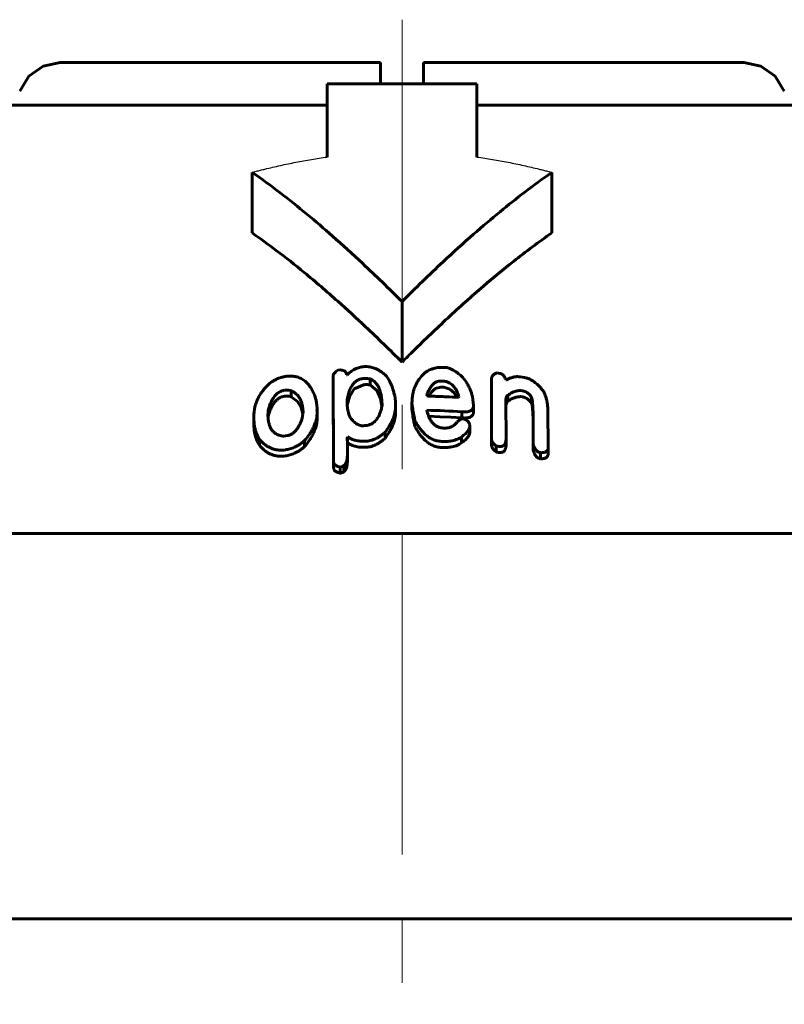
# Model space of a CAD drawing. Header units: millimetres. Extents: x -76 to 189, y -48 to 47.
# Tile 13 of 14: x 134 to 151, y 24 to 47. Entities that reach past the tile are written whole.
import ezdxf

# ---------------------------------------------------------------- set-up
doc = ezdxf.new("R2010")
doc.units = ezdxf.units.MM
for name, pattern in [('K5LT-1', [0]), ('K5LT_AXLED', [12, 7.5, -1.5, 1.5, -1.5]), ('K5LT_BASIC', [0])]:
    doc.linetypes.add(name, pattern=pattern)
doc.layers.add('Системный слой (1)', color=7, linetype='Continuous', true_color=0x6c6c6c)

# ---------------------------------------------------------------- blocks, each defined once
blk = doc.blocks.new('U35')
at = {"layer": 'Системный слой (1)', "color": 150, "linetype": 'K5LT_BASIC', "lineweight": 60, "true_color": 0x0080ff}
for p, q in [((140.059, 38.085), (139.907, 38.193)), ((140.144, 37.942), (140.059, 38.085)), ((140.18, 37.786), (140.144, 37.942))]:
    blk.add_line(p, q, dxfattribs=at)
blk = doc.blocks.new('U37')
at = {"layer": 'Системный слой (1)', "color": 150, "linetype": 'K5LT_BASIC', "lineweight": 60, "true_color": 0x0080ff}
for p, q in [((143.382, 37.726), (143.123, 37.735)), ((143.641, 37.714), (143.382, 37.726)), ((143.899, 37.698), (143.641, 37.714))]:
    blk.add_line(p, q, dxfattribs=at)
blk = doc.blocks.new('U39')
at = {"layer": 'Системный слой (1)', "color": 150, "linetype": 'K5LT_BASIC', "lineweight": 60, "true_color": 0x0080ff}
for p, q in [((144.922, 37.983), (144.929, 38.021)), ((144.929, 38.021), (144.945, 38.057)), ((144.945, 38.057), (144.974, 38.087))]:
    blk.add_line(p, q, dxfattribs=at)
blk = doc.blocks.new('U40')
at = {"layer": 'Системный слой (1)', "color": 150, "linetype": 'K5LT_BASIC', "lineweight": 60, "true_color": 0x0080ff}
for p, q in [((141.919, 38.328), (141.753, 38.469)), ((141.998, 38.15), (141.919, 38.328)), ((142.028, 37.963), (141.998, 38.15))]:
    blk.add_line(p, q, dxfattribs=at)
blk = doc.blocks.new('U42')
at = {"layer": 'Системный слой (1)', "color": 150, "linetype": 'K5LT_BASIC', "lineweight": 60, "true_color": 0x0080ff}
for p, q in [((143.616, 38.37), (143.473, 38.415)), ((143.714, 38.281), (143.616, 38.37)), ((143.778, 38.178), (143.714, 38.281))]:
    blk.add_line(p, q, dxfattribs=at)
blk = doc.blocks.new('U43')
at = {"layer": 'Системный слой (1)', "color": 150, "linetype": 'K5LT_BASIC', "lineweight": 60, "true_color": 0x0080ff}
for p, q in [((141.385, 38.377), (141.622, 38.479)), ((141.218, 37.993), (141.27, 38.191)), ((141.27, 38.191), (141.385, 38.377))]:
    blk.add_line(p, q, dxfattribs=at)
blk = doc.blocks.new('U46')
at = {"layer": 'Системный слой (1)', "color": 150, "linetype": 'K5LT_BASIC', "lineweight": 60, "true_color": 0x0080ff}
for p, q in [((150.483, 46), (150.884, 45.917)), ((150.884, 45.917), (151.218, 45.68)), ((151.218, 45.68), (151.429, 45.33))]:
    blk.add_line(p, q, dxfattribs=at)
blk = doc.blocks.new('U48')
at = {"layer": 'Системный слой (1)', "color": 150, "linetype": 'K5LT_BASIC', "lineweight": 60, "true_color": 0x0080ff}
for p, q in [((139.376, 37.734), (139.371, 37.699)), ((139.383, 37.77), (139.376, 37.734)), ((139.393, 37.805), (139.383, 37.77))]:
    blk.add_line(p, q, dxfattribs=at)
blk = doc.blocks.new('U52')
at = {"layer": 'Системный слой (1)', "color": 150, "linetype": 'K5LT_BASIC', "lineweight": 60, "true_color": 0x0080ff}
for p, q in [((134.114, 45.917), (133.78, 45.68)), ((134.514, 46), (134.114, 45.917)), ((133.78, 45.68), (133.569, 45.33))]:
    blk.add_line(p, q, dxfattribs=at)
blk = doc.blocks.new('U60')
at = {"layer": 'Системный слой (1)', "color": 150, "linetype": 'K5LT_BASIC', "lineweight": 60, "true_color": 0x0080ff}
for p, q in [((143.403, 38.418), (143.272, 38.383)), ((143.187, 38.301), (143.129, 38.207)), ((143.272, 38.383), (143.187, 38.301))]:
    blk.add_line(p, q, dxfattribs=at)

msp = doc.modelspace()

# ---------------------------------------------------------------- linework, layer by layer
at = {"layer": 'Системный слой (1)', "color": 30, "linetype": 'K5LT_AXLED', "lineweight": 18, "true_color": 0xff8000}
msp.add_line((142.499, 47), (142.499, 24), dxfattribs=at)
at = {"layer": 'Системный слой (1)', "color": 150, "linetype": 'K5LT_BASIC', "lineweight": 60, "true_color": 0x0080ff}
for p, q in [((134.514, 46), (141.999, 46)), ((141.999, 46), (141.999, 45.5)), ((142.999, 46), (150.483, 46)), ((142.999, 46), (142.999, 45.5)), ((140.749, 43.792), (140.749, 45.5)), ((140.749, 45.5), (144.249, 45.5)), ((144.249, 45.5), (144.249, 43.792)), ((132.653, 45), (140.749, 45)), ((144.249, 45), (152.344, 45)), ((138.999, 42.019), (138.999, 43.433)), ((145.999, 42.019), (145.999, 43.433)), ((142.499, 39), (142.499, 40.414)), ((143.473, 38.878), (143.526, 38.875)), ((140.891, 38.532), (140.891, 38.673)), ((140.9, 36.686), (140.891, 38.673)), ((140.996, 38.813), (141.065, 38.819)), ((141.204, 38.701), (141.214, 38.701)), ((144.721, 38.747), (144.782, 38.739)), ((145.262, 38.657), (145.358, 38.641)), ((140.891, 38.532), (140.9, 36.545)), ((141.753, 38.469), (141.753, 38.611)), ((143.403, 38.56), (143.473, 38.556)), ((143.403, 38.418), (143.473, 38.415)), ((144.591, 37.199), (144.591, 38.61)), ((144.921, 38.6), (144.921, 38.59)), ((144.921, 38.59), (144.939, 38.587)), ((139.907, 38.193), (139.907, 38.334)), ((142.328, 38.22), (142.347, 38.08)), ((143.081, 38.217), (143.089, 38.26)), ((143.089, 38.213), (143.089, 38.26)), ((143.83, 38.192), (143.822, 38.176)), ((144.144, 38.2), (144.171, 37.989)), ((144.974, 38.087), (144.974, 38.229)), ((141.214, 38.039), (141.214, 38.108)), ((142.347, 38.08), (142.347, 37.949)), ((142.732, 37.901), (142.732, 38.042)), ((144.171, 37.847), (144.171, 37.989)), ((144.921, 38.099), (144.93, 37.191)), ((145.523, 38.033), (145.523, 38.174)), ((139.368, 37.779), (139.368, 37.779)), ((139.393, 37.805), (139.393, 37.946)), ((140.509, 37.896), (140.519, 37.854)), ((140.519, 37.854), (140.519, 37.905)), ((140.519, 37.713), (140.519, 37.854)), ((142.347, 37.808), (142.347, 37.949)), ((143.081, 37.877), (143.081, 37.869)), ((143.899, 37.698), (143.899, 37.84)), ((145.907, 37.871), (145.915, 37.023)), ((139.036, 37.575), (139.036, 37.716)), ((141.632, 37.517), (141.597, 37.515)), ((142.801, 37.5), (142.801, 37.641)), ((143.909, 37.673), (143.952, 37.669)), ((144.083, 37.528), (144.083, 37.511)), ((144.083, 37.37), (144.083, 37.511)), ((139.821, 37.286), (139.734, 37.273)), ((142.102, 37.22), (142.102, 37.361)), ((145.566, 37.085), (145.566, 37.274)), ((139.167, 37.061), (139.167, 37.203)), ((140.222, 37.027), (140.222, 37.168)), ((141.214, 37.189), (141.222, 37.147)), ((141.222, 37.147), (141.222, 37.259)), ((141.222, 37.147), (141.222, 36.815)), ((141.667, 37.155), (141.64, 37.154)), ((143.891, 37.116), (143.891, 37.257)), ((144.591, 37.057), (144.591, 37.199)), ((144.695, 36.907), (144.695, 37.049)), ((144.764, 37.032), (144.756, 37.033)), ((144.93, 37.049), (144.93, 37.191)), ((145.566, 36.944), (145.566, 37.085)), ((141.222, 36.674), (141.222, 36.815)), ((141.667, 37.013), (141.64, 37.012)), ((144.764, 36.89), (144.756, 36.891)), ((145.732, 36.744), (145.732, 36.886)), ((145.915, 36.881), (145.915, 37.023)), ((141.143, 36.442), (141.143, 36.584)), ((141.065, 36.551), (141.057, 36.551)), ((141.057, 36.409), (141.057, 36.551)), ((141.065, 36.41), (141.057, 36.409)), ((122.499, 35), (162.499, 35)), ((163.499, 26), (121.499, 26))]:
    msp.add_line(p, q, dxfattribs=at)
at = {"layer": 'Системный слой (1)', "color": 7, "linetype": 'K5LT-1'}
for points, knots in [([(138.999, 43.433), (139.015, 43.438), (139.047, 43.447), (139.097, 43.46), (139.146, 43.472), (139.212, 43.49), (139.322, 43.517), (139.476, 43.554), (139.717, 43.609), (140.019, 43.672), (140.384, 43.738), (140.627, 43.776), (140.749, 43.792)], [0, 0, 0, 0, 0.042456, 0.084913, 0.127369, 0.169826, 0.25779, 0.412215, 0.566639, 0.875489, 1.184338, 1.493188, 1.493188, 1.493188, 1.493188]), ([(144.249, 43.792), (144.37, 43.776), (144.613, 43.738), (144.978, 43.672), (145.281, 43.609), (145.521, 43.554), (145.675, 43.517), (145.785, 43.49), (145.852, 43.472), (145.901, 43.46), (145.95, 43.447), (145.982, 43.438), (145.999, 43.433)], [0, 0, 0, 0, 0.308849, 0.617699, 0.926548, 1.080973, 1.235398, 1.323362, 1.365818, 1.408275, 1.450731, 1.493188, 1.493188, 1.493188, 1.493188])]:
    msp.add_open_spline(points, degree=3, knots=knots, dxfattribs=at)
at = {"layer": 'Системный слой (1)', "color": 150, "linetype": 'K5LT_BASIC', "lineweight": 60, "true_color": 0x0080ff}
for points, knots in [([(142.499, 40.414), (142.194, 40.719), (141.658, 41.24), (140.915, 41.917), (140.273, 42.467), (139.649, 42.966), (139.218, 43.281), (138.999, 43.433)], [0, 0, 0, 0, 2.181066, 3.805962, 5.16753, 6.570619, 8, 8, 8, 8]), ([(145.999, 43.433), (145.786, 43.286), (145.379, 42.988), (144.77, 42.505), (144.134, 41.963), (143.368, 41.267), (142.816, 40.731), (142.499, 40.414)], [0, 0, 0, 0, 1.387012, 2.67714, 4.083997, 5.726255, 8, 8, 8, 8]), ([(142.499, 39), (142.218, 39.281), (141.721, 39.765), (140.96, 40.464), (140.266, 41.061), (139.599, 41.59), (139.188, 41.888), (138.999, 42.019)], [0, 0, 0, 0, 2.01335, 3.52569, 5.303499, 6.764038, 8, 8, 8, 8]), ([(145.999, 42.019), (145.695, 41.809), (145.158, 41.407), (144.349, 40.739), (143.573, 40.044), (142.943, 39.441), (142.59, 39.091), (142.499, 39)], [0, 0, 0, 0, 1.976475, 3.553393, 5.475363, 7.34919, 8, 8, 8, 8]), ([(141.622, 38.895), (141.601, 38.894), (141.57, 38.89), (141.524, 38.882), (141.479, 38.869), (141.424, 38.849), (141.37, 38.821), (141.323, 38.792), (141.27, 38.753), (141.235, 38.722), (141.214, 38.701)], [0, 0, 0, 0, 1.376094, 2.065081, 3.118596, 4.532788, 6.098021, 7.451395, 8.614097, 11, 11, 11, 11]), ([(142.155, 38.652), (142.131, 38.678), (142.092, 38.715), (142.031, 38.764), (141.977, 38.801), (141.915, 38.836), (141.855, 38.861), (141.8, 38.878), (141.742, 38.89), (141.683, 38.896), (141.641, 38.896), (141.622, 38.895)], [0, 0, 0, 0, 2.346878, 3.517228, 5.023933, 6.43927, 7.763379, 8.809329, 9.72581, 11.014756, 12, 12, 12, 12]), ([(143.473, 38.878), (143.454, 38.879), (143.42, 38.88), (143.371, 38.877), (143.321, 38.872), (143.261, 38.86), (143.169, 38.833), (143.104, 38.8), (143.063, 38.775)], [0, 0, 0, 0, 1.136079, 1.986127, 2.981936, 4.192642, 5.696524, 9, 9, 9, 9]), ([(143.891, 38.674), (143.861, 38.699), (143.813, 38.737), (143.749, 38.781), (143.709, 38.806), (143.676, 38.825), (143.648, 38.839), (143.613, 38.854), (143.572, 38.868), (143.54, 38.874), (143.526, 38.875)], [0, 0, 0, 0, 3.256099, 4.943353, 6.256285, 6.990541, 7.880524, 8.663376, 9.94219, 11, 11, 11, 11]), ([(139.76, 38.663), (139.728, 38.658), (139.666, 38.642), (139.58, 38.609), (139.505, 38.571), (139.459, 38.543), (139.438, 38.528)], [0, 0, 0, 0, 1.909869, 3.692477, 5.380622, 7, 7, 7, 7]), ([(140.493, 38.111), (140.477, 38.165), (140.452, 38.238), (140.406, 38.339), (140.369, 38.404), (140.33, 38.458), (140.289, 38.506), (140.247, 38.548), (140.192, 38.589), (140.144, 38.617), (140.097, 38.638), (140.036, 38.658), (139.953, 38.674), (139.855, 38.676), (139.789, 38.668), (139.76, 38.663)], [0, 0, 0, 0, 3.137425, 4.092479, 5.877037, 7.058798, 7.533876, 9.01861, 9.978377, 10.735137, 11.51592, 12.227485, 13.453441, 14.891266, 16, 16, 16, 16]), ([(140.996, 38.813), (140.981, 38.802), (140.96, 38.785), (140.934, 38.76), (140.916, 38.739), (140.901, 38.714), (140.893, 38.692), (140.891, 38.678), (140.891, 38.673)], [0, 0, 0, 0, 2.466528, 3.667894, 5.148315, 6.68661, 8.069828, 9, 9, 9, 9]), ([(141.204, 38.701), (141.204, 38.71), (141.203, 38.725), (141.197, 38.745), (141.189, 38.761), (141.176, 38.779), (141.156, 38.794), (141.133, 38.805), (141.103, 38.814), (141.08, 38.818), (141.065, 38.819)], [0, 0, 0, 0, 1.836998, 2.729229, 3.860526, 5.145581, 6.55774, 7.820357, 8.998514, 11, 11, 11, 11]), ([(142.328, 38.22), (142.317, 38.268), (142.297, 38.337), (142.265, 38.429), (142.239, 38.494), (142.204, 38.569), (142.175, 38.621), (142.155, 38.652)], [0, 0, 0, 0, 2.583433, 3.750976, 5.020889, 6.183184, 8, 8, 8, 8]), ([(142.732, 38.042), (142.732, 38.115), (142.74, 38.212), (142.771, 38.341), (142.798, 38.422), (142.842, 38.516), (142.905, 38.618), (142.985, 38.708), (143.044, 38.76), (143.063, 38.775)], [0, 0, 0, 0, 2.753381, 3.689889, 4.981318, 5.925153, 7.447069, 9.234031, 10, 10, 10, 10]), ([(144.144, 38.2), (144.13, 38.254), (144.102, 38.339), (144.049, 38.451), (143.986, 38.557), (143.93, 38.63), (143.891, 38.674)], [0, 0, 0, 0, 2.269815, 3.602064, 4.880677, 7, 7, 7, 7]), ([(144.721, 38.747), (144.707, 38.743), (144.683, 38.735), (144.651, 38.718), (144.627, 38.699), (144.609, 38.677), (144.597, 38.655), (144.592, 38.633), (144.591, 38.618), (144.591, 38.61)], [0, 0, 0, 0, 1.810061, 3.229794, 4.808496, 6.236332, 7.563192, 8.780511, 10, 10, 10, 10]), ([(144.921, 38.6), (144.914, 38.615), (144.903, 38.638), (144.884, 38.668), (144.869, 38.687), (144.854, 38.702), (144.841, 38.714), (144.826, 38.724), (144.807, 38.734), (144.792, 38.738), (144.782, 38.739)], [0, 0, 0, 0, 2.964952, 4.614973, 6.069953, 7.061237, 7.972172, 8.876657, 9.735021, 11, 11, 11, 11]), ([(145.262, 38.657), (145.241, 38.661), (145.208, 38.663), (145.161, 38.661), (145.12, 38.655), (145.076, 38.645), (145.037, 38.632), (144.99, 38.613), (144.96, 38.598), (144.939, 38.587)], [0, 0, 0, 0, 1.766548, 2.688934, 3.993897, 5.334709, 6.710474, 7.783905, 10, 10, 10, 10]), ([(145.803, 38.32), (145.776, 38.355), (145.73, 38.411), (145.664, 38.478), (145.616, 38.518), (145.576, 38.548), (145.533, 38.576), (145.482, 38.603), (145.422, 38.627), (145.379, 38.637), (145.358, 38.641)], [0, 0, 0, 0, 2.897033, 4.583053, 5.765797, 6.650272, 7.481822, 8.657953, 9.881554, 11, 11, 11, 11]), ([(139.438, 38.528), (139.405, 38.501), (139.338, 38.44), (139.259, 38.351), (139.194, 38.261), (139.145, 38.177), (139.106, 38.092), (139.061, 37.963), (139.039, 37.837), (139.036, 37.74), (139.036, 37.716)], [0, 0, 0, 0, 1.313611, 2.817549, 3.84942, 5.043297, 6.159239, 7.206821, 10.06619, 11, 11, 11, 11]), ([(141.214, 38.108), (141.22, 38.149), (141.232, 38.21), (141.256, 38.294), (141.277, 38.353), (141.302, 38.405), (141.323, 38.441), (141.343, 38.47), (141.362, 38.495), (141.386, 38.52), (141.411, 38.542), (141.438, 38.563), (141.471, 38.583), (141.508, 38.599), (141.546, 38.61), (141.583, 38.618), (141.609, 38.62), (141.622, 38.621)], [0, 0, 0, 0, 3.59382, 5.255898, 7.287535, 8.755315, 9.913849, 10.568585, 11.445172, 12.352252, 13.102941, 13.847772, 14.739835, 15.674461, 16.378041, 17.221286, 18, 18, 18, 18]), ([(141.753, 38.611), (141.734, 38.613), (141.706, 38.616), (141.671, 38.619), (141.652, 38.62), (141.636, 38.621), (141.627, 38.621), (141.622, 38.621)], [0, 0, 0, 0, 3.557647, 5.156933, 6.444415, 7.06069, 8, 8, 8, 8]), ([(141.753, 38.469), (141.734, 38.472), (141.706, 38.475), (141.671, 38.478), (141.652, 38.479), (141.636, 38.48), (141.627, 38.48), (141.622, 38.479)], [0, 0, 0, 0, 3.557647, 5.156933, 6.444415, 7.06069, 8, 8, 8, 8]), ([(142.032, 37.985), (142.032, 38.032), (142.03, 38.103), (142.017, 38.202), (142.003, 38.275), (141.982, 38.346), (141.956, 38.409), (141.919, 38.474), (141.88, 38.522), (141.843, 38.555), (141.821, 38.573), (141.791, 38.592), (141.768, 38.604), (141.753, 38.611)], [0, 0, 0, 0, 2.924787, 4.319299, 6.0881, 7.444536, 8.81347, 10.103265, 11.779504, 12.211971, 12.742794, 13.231085, 14, 14, 14, 14]), ([(143.403, 38.56), (143.392, 38.56), (143.376, 38.56), (143.352, 38.557), (143.33, 38.552), (143.303, 38.542), (143.273, 38.526), (143.241, 38.502), (143.211, 38.473), (143.185, 38.441), (143.158, 38.402), (143.131, 38.355), (143.107, 38.305), (143.094, 38.273), (143.089, 38.26)], [0, 0, 0, 0, 0.852113, 1.296467, 1.90578, 2.692936, 3.71709, 4.957449, 6.352889, 7.758459, 9.149625, 11.261306, 13.489922, 15, 15, 15, 15]), ([(143.83, 38.192), (143.818, 38.229), (143.795, 38.289), (143.756, 38.364), (143.725, 38.41), (143.694, 38.447), (143.663, 38.479), (143.625, 38.507), (143.589, 38.527), (143.553, 38.542), (143.514, 38.552), (143.486, 38.555), (143.473, 38.556)], [0, 0, 0, 0, 3.203603, 5.100923, 6.634919, 7.401923, 8.638999, 9.787158, 10.576912, 11.310979, 12.195734, 13, 13, 13, 13]), ([(139.752, 38.344), (139.743, 38.342), (139.722, 38.338), (139.69, 38.329), (139.653, 38.313), (139.611, 38.289), (139.567, 38.255), (139.528, 38.214), (139.491, 38.164), (139.455, 38.103), (139.421, 38.028), (139.402, 37.974), (139.393, 37.946)], [0, 0, 0, 0, 0.498076, 1.248891, 1.938395, 2.917395, 4.161697, 5.499587, 6.75037, 8.574279, 10.705306, 13, 13, 13, 13]), ([(139.393, 37.805), (139.404, 37.84), (139.425, 37.899), (139.46, 37.97), (139.485, 38.012), (139.504, 38.041), (139.523, 38.065), (139.551, 38.097), (139.582, 38.126), (139.615, 38.149), (139.64, 38.164), (139.666, 38.177), (139.703, 38.192), (139.732, 38.199), (139.752, 38.202)], [0, 0, 0, 0, 3.360972, 5.553692, 6.853727, 7.543103, 8.408441, 9.354938, 10.96155, 11.581088, 12.327759, 13.025973, 13.630116, 15, 15, 15, 15]), ([(139.907, 38.334), (139.892, 38.338), (139.864, 38.343), (139.813, 38.349), (139.776, 38.348), (139.752, 38.344)], [0, 0, 0, 0, 1.960426, 3.260912, 6, 6, 6, 6]), ([(139.907, 38.193), (139.892, 38.196), (139.864, 38.202), (139.813, 38.207), (139.776, 38.206), (139.752, 38.202)], [0, 0, 0, 0, 1.960426, 3.260912, 6, 6, 6, 6]), ([(140.187, 37.813), (140.187, 37.862), (140.182, 37.941), (140.159, 38.043), (140.135, 38.108), (140.106, 38.164), (140.075, 38.21), (140.036, 38.252), (139.993, 38.287), (139.952, 38.313), (139.92, 38.329), (139.907, 38.334)], [0, 0, 0, 0, 2.959347, 4.760078, 6.307277, 7.108255, 8.410536, 9.527588, 10.247278, 11.365207, 12, 12, 12, 12]), ([(143.081, 38.217), (143.084, 38.216), (143.088, 38.214), (143.095, 38.211), (143.101, 38.209), (143.105, 38.208), (143.107, 38.208)], [0, 0, 0, 0, 2.590616, 3.984401, 5.278209, 7, 7, 7, 7]), ([(143.107, 38.208), (143.157, 38.206), (143.25, 38.203), (143.39, 38.198), (143.578, 38.19), (143.724, 38.182), (143.822, 38.176)], [0, 0, 0, 0, 1.476822, 2.71056, 4.134393, 7, 7, 7, 7]), ([(144.921, 38.099), (144.921, 38.111), (144.922, 38.129), (144.926, 38.153), (144.931, 38.171), (144.939, 38.189), (144.951, 38.209), (144.964, 38.222), (144.974, 38.229)], [0, 0, 0, 0, 2.296855, 3.391213, 4.702479, 5.903063, 6.992454, 9, 9, 9, 9]), ([(144.974, 38.229), (144.997, 38.245), (145.038, 38.272), (145.091, 38.298), (145.127, 38.312), (145.151, 38.32), (145.186, 38.33), (145.237, 38.338), (145.281, 38.336), (145.305, 38.332)], [0, 0, 0, 0, 2.592213, 4.520263, 5.131456, 5.911974, 6.654099, 8.147398, 10, 10, 10, 10]), ([(144.974, 38.087), (144.997, 38.103), (145.038, 38.13), (145.091, 38.156), (145.127, 38.17), (145.151, 38.179), (145.186, 38.188), (145.237, 38.196), (145.281, 38.195), (145.305, 38.191)], [0, 0, 0, 0, 2.592213, 4.520263, 5.131456, 5.911974, 6.654099, 8.147398, 10, 10, 10, 10]), ([(145.305, 38.332), (145.316, 38.33), (145.335, 38.326), (145.365, 38.317), (145.396, 38.304), (145.43, 38.284), (145.463, 38.257), (145.496, 38.22), (145.514, 38.192), (145.523, 38.174)], [0, 0, 0, 0, 1.067082, 1.883444, 3.012436, 4.373345, 5.917926, 7.526436, 10, 10, 10, 10]), ([(145.305, 38.191), (145.316, 38.189), (145.335, 38.185), (145.365, 38.176), (145.396, 38.163), (145.43, 38.143), (145.463, 38.116), (145.496, 38.079), (145.514, 38.05), (145.523, 38.033)], [0, 0, 0, 0, 1.067082, 1.883444, 3.012436, 4.373345, 5.917926, 7.526436, 10, 10, 10, 10]), ([(145.907, 37.871), (145.907, 37.92), (145.901, 37.998), (145.881, 38.105), (145.853, 38.205), (145.824, 38.277), (145.803, 38.32)], [0, 0, 0, 0, 2.295496, 3.653514, 4.946598, 7, 7, 7, 7]), ([(140.519, 37.905), (140.519, 37.907), (140.518, 37.916), (140.517, 37.93), (140.514, 37.952), (140.51, 37.98), (140.503, 38.034), (140.497, 38.078), (140.493, 38.111)], [0, 0, 0, 0, 0.28104, 1.089588, 1.956156, 3.115091, 4.771632, 9, 9, 9, 9]), ([(141.214, 38.039), (141.217, 37.998), (141.225, 37.934), (141.242, 37.849), (141.261, 37.778), (141.279, 37.73), (141.292, 37.704)], [0, 0, 0, 0, 2.488267, 3.96019, 5.29891, 7, 7, 7, 7]), ([(141.632, 37.517), (141.649, 37.517), (141.683, 37.521), (141.728, 37.532), (141.765, 37.546), (141.797, 37.563), (141.83, 37.584), (141.867, 37.615), (141.9, 37.653), (141.93, 37.695), (141.958, 37.746), (141.986, 37.811), (142.013, 37.893), (142.026, 37.953), (142.032, 37.985)], [0, 0, 0, 0, 0.931309, 1.81918, 2.59414, 3.143639, 3.945499, 4.995231, 6.228473, 7.297691, 8.610087, 10.343269, 12.557777, 15, 15, 15, 15]), ([(142.732, 38.042), (142.737, 37.982), (142.755, 37.848), (142.784, 37.714), (142.801, 37.641)], [0, 0, 0, 0, 2.245032, 5, 5, 5, 5]), ([(143.899, 37.84), (143.928, 37.838), (143.976, 37.836), (144.026, 37.841), (144.061, 37.848), (144.087, 37.857), (144.113, 37.871), (144.132, 37.886), (144.146, 37.902), (144.163, 37.93), (144.17, 37.96), (144.171, 37.984), (144.171, 37.989)], [0, 0, 0, 0, 2.808953, 4.415903, 4.843689, 6.280289, 7.181499, 8.102227, 8.994792, 9.788468, 12.355044, 13, 13, 13, 13]), ([(145.523, 38.174), (145.524, 38.174), (145.525, 38.173), (145.526, 38.172), (145.527, 38.171), (145.529, 38.169), (145.53, 38.166), (145.532, 38.161), (145.535, 38.151), (145.539, 38.134), (145.543, 38.109), (145.547, 38.073), (145.551, 38.022), (145.556, 37.948), (145.559, 37.857), (145.562, 37.742), (145.565, 37.587), (145.566, 37.426), (145.566, 37.313), (145.566, 37.274)], [0, 0, 0, 0, 0.041767, 0.058518, 0.082005, 0.119298, 0.181885, 0.290187, 0.484206, 0.838852, 1.399724, 2.162755, 3.217616, 4.812756, 7.053808, 9.269501, 12.454611, 17.401952, 20, 20, 20, 20]), ([(145.523, 38.033), (145.524, 38.032), (145.525, 38.032), (145.526, 38.031), (145.527, 38.03), (145.528, 38.029), (145.529, 38.027), (145.531, 38.023), (145.534, 38.016), (145.537, 38.004), (145.541, 37.981), (145.546, 37.941), (145.552, 37.877), (145.557, 37.784), (145.561, 37.671), (145.563, 37.551), (145.566, 37.371), (145.566, 37.233), (145.566, 37.133)], [0, 0, 0, 0, 0.034415, 0.049069, 0.068612, 0.096021, 0.138153, 0.208956, 0.335914, 0.569496, 0.999307, 1.781252, 3.096146, 5.021091, 7.635283, 10.234891, 12.636653, 19, 19, 19, 19]), ([(139.393, 37.946), (139.388, 37.931), (139.379, 37.897), (139.37, 37.841), (139.368, 37.801), (139.368, 37.779)], [0, 0, 0, 0, 1.636552, 3.636479, 6, 6, 6, 6]), ([(139.368, 37.779), (139.368, 37.738), (139.371, 37.677), (139.384, 37.593), (139.399, 37.534), (139.422, 37.475), (139.448, 37.428), (139.484, 37.381), (139.521, 37.347), (139.564, 37.32), (139.603, 37.301), (139.66, 37.283), (139.706, 37.275), (139.734, 37.273)], [0, 0, 0, 0, 2.726151, 3.99143, 5.552238, 6.694727, 8.080027, 8.99562, 10.376124, 10.989954, 11.774757, 12.705934, 14, 14, 14, 14]), ([(140.16, 37.662), (140.164, 37.686), (140.169, 37.72), (140.176, 37.761), (140.18, 37.783), (140.183, 37.797), (140.185, 37.806), (140.186, 37.81), (140.187, 37.813)], [0, 0, 0, 0, 4.270209, 6.123247, 7.37797, 8.165105, 8.555287, 9, 9, 9, 9]), ([(140.222, 37.168), (140.263, 37.217), (140.324, 37.295), (140.393, 37.407), (140.439, 37.496), (140.479, 37.598), (140.511, 37.717), (140.519, 37.806), (140.519, 37.854)], [0, 0, 0, 0, 2.097449, 3.250946, 4.489246, 5.617384, 7.185472, 9, 9, 9, 9]), ([(140.509, 37.896), (140.511, 37.896), (140.514, 37.897), (140.517, 37.899), (140.519, 37.902), (140.519, 37.904), (140.519, 37.905)], [0, 0, 0, 0, 2.41764, 3.333394, 4.938628, 7, 7, 7, 7]), ([(142.102, 37.361), (142.137, 37.408), (142.186, 37.48), (142.246, 37.586), (142.29, 37.678), (142.332, 37.801), (142.347, 37.893), (142.347, 37.949)], [0, 0, 0, 0, 2.057392, 3.086999, 4.415999, 5.81559, 8, 8, 8, 8]), ([(142.102, 37.22), (142.137, 37.267), (142.186, 37.339), (142.246, 37.445), (142.29, 37.536), (142.332, 37.659), (142.347, 37.751), (142.347, 37.808)], [0, 0, 0, 0, 2.057392, 3.086999, 4.415999, 5.81559, 8, 8, 8, 8]), ([(142.732, 37.901), (142.737, 37.841), (142.755, 37.706), (142.784, 37.573), (142.801, 37.5)], [0, 0, 0, 0, 2.245032, 5, 5, 5, 5]), ([(143.081, 37.869), (143.09, 37.829), (143.108, 37.768), (143.141, 37.69), (143.168, 37.643), (143.194, 37.604), (143.217, 37.576), (143.243, 37.55), (143.271, 37.527), (143.304, 37.505), (143.338, 37.488), (143.372, 37.476), (143.413, 37.465), (143.444, 37.461), (143.464, 37.46)], [0, 0, 0, 0, 3.496517, 5.306181, 6.905092, 7.868489, 8.926876, 9.673511, 10.588149, 11.501094, 12.363676, 13.1266, 13.736718, 15, 15, 15, 15]), ([(143.899, 37.698), (143.928, 37.696), (143.976, 37.694), (144.026, 37.7), (144.061, 37.707), (144.087, 37.715), (144.113, 37.73), (144.132, 37.744), (144.146, 37.76), (144.163, 37.789), (144.17, 37.819), (144.171, 37.842), (144.171, 37.847)], [0, 0, 0, 0, 2.808953, 4.415903, 4.843689, 6.280289, 7.181499, 8.102227, 8.994792, 9.788468, 12.355044, 13, 13, 13, 13]), ([(139.036, 37.716), (139.036, 37.662), (139.041, 37.578), (139.06, 37.466), (139.092, 37.346), (139.131, 37.259), (139.167, 37.203)], [0, 0, 0, 0, 2.112463, 3.297249, 4.463, 7, 7, 7, 7]), ([(139.036, 37.575), (139.036, 37.521), (139.041, 37.437), (139.06, 37.325), (139.092, 37.205), (139.131, 37.118), (139.167, 37.061)], [0, 0, 0, 0, 2.112463, 3.297249, 4.463, 7, 7, 7, 7]), ([(139.821, 37.286), (139.835, 37.288), (139.858, 37.293), (139.89, 37.305), (139.92, 37.319), (139.951, 37.34), (139.981, 37.364), (140.007, 37.389), (140.036, 37.424), (140.068, 37.467), (140.105, 37.532), (140.135, 37.597), (140.154, 37.643), (140.16, 37.662)], [0, 0, 0, 0, 0.909854, 1.513215, 2.289354, 3.19323, 4.181344, 5.17336, 5.972519, 7.772342, 9.590504, 12.236742, 14, 14, 14, 14]), ([(140.222, 37.027), (140.263, 37.076), (140.324, 37.154), (140.393, 37.266), (140.439, 37.355), (140.479, 37.457), (140.511, 37.575), (140.519, 37.665), (140.519, 37.713)], [0, 0, 0, 0, 2.097449, 3.250946, 4.489245, 5.617384, 7.185471, 9, 9, 9, 9]), ([(141.292, 37.704), (141.309, 37.68), (141.34, 37.643), (141.386, 37.598), (141.421, 37.57), (141.456, 37.548), (141.486, 37.534), (141.514, 37.524), (141.536, 37.519), (141.564, 37.515), (141.585, 37.514), (141.597, 37.515)], [0, 0, 0, 0, 3.237903, 5.151649, 6.600308, 7.639596, 9.071296, 9.615357, 10.269482, 10.963608, 12, 12, 12, 12]), ([(142.801, 37.641), (142.826, 37.593), (142.868, 37.52), (142.936, 37.424), (142.984, 37.368), (143.026, 37.325), (143.062, 37.293), (143.114, 37.252), (143.172, 37.216), (143.231, 37.19), (143.273, 37.175), (143.333, 37.158), (143.383, 37.151), (143.42, 37.149)], [0, 0, 0, 0, 3.118311, 4.788303, 6.43404, 7.106043, 7.95317, 8.883313, 10.412522, 11.229734, 11.839441, 12.423948, 14, 14, 14, 14]), ([(142.801, 37.5), (142.826, 37.452), (142.868, 37.378), (142.936, 37.283), (142.984, 37.226), (143.026, 37.184), (143.062, 37.151), (143.114, 37.111), (143.172, 37.075), (143.231, 37.048), (143.273, 37.033), (143.333, 37.016), (143.383, 37.009), (143.42, 37.007)], [0, 0, 0, 0, 3.118311, 4.788303, 6.43404, 7.106043, 7.95317, 8.883313, 10.412522, 11.229734, 11.839441, 12.423948, 14, 14, 14, 14]), ([(143.787, 37.605), (143.774, 37.587), (143.75, 37.558), (143.709, 37.522), (143.67, 37.499), (143.633, 37.482), (143.6, 37.472), (143.567, 37.465), (143.522, 37.459), (143.487, 37.459), (143.464, 37.46)], [0, 0, 0, 0, 2.300991, 3.845776, 5.262191, 6.459112, 7.346373, 8.223839, 9.204166, 11, 11, 11, 11]), ([(143.909, 37.673), (143.905, 37.673), (143.897, 37.673), (143.885, 37.67), (143.871, 37.665), (143.856, 37.658), (143.84, 37.648), (143.826, 37.638), (143.808, 37.623), (143.795, 37.612), (143.787, 37.605)], [0, 0, 0, 0, 0.876261, 1.590594, 2.603969, 3.959569, 5.404692, 6.843647, 8.156112, 11, 11, 11, 11]), ([(143.891, 37.257), (143.922, 37.279), (143.966, 37.314), (144.014, 37.362), (144.041, 37.395), (144.063, 37.431), (144.079, 37.468), (144.083, 37.497), (144.083, 37.511)], [0, 0, 0, 0, 2.906916, 4.19822, 5.461087, 6.409098, 7.73365, 9, 9, 9, 9]), ([(144.083, 37.528), (144.081, 37.539), (144.075, 37.56), (144.062, 37.588), (144.045, 37.613), (144.022, 37.636), (143.992, 37.655), (143.967, 37.665), (143.952, 37.669)], [0, 0, 0, 0, 1.84158, 3.122648, 4.602722, 6.027948, 7.264, 9, 9, 9, 9]), ([(141.667, 37.155), (141.707, 37.157), (141.771, 37.168), (141.849, 37.196), (141.913, 37.226), (141.975, 37.262), (142.04, 37.309), (142.081, 37.343), (142.102, 37.361)], [0, 0, 0, 0, 2.013046, 3.295054, 4.36162, 5.859268, 7.300829, 9, 9, 9, 9]), ([(143.891, 37.116), (143.922, 37.138), (143.966, 37.172), (144.014, 37.221), (144.041, 37.254), (144.063, 37.289), (144.079, 37.327), (144.083, 37.356), (144.083, 37.37)], [0, 0, 0, 0, 2.906916, 4.19822, 5.461087, 6.409098, 7.73365, 9, 9, 9, 9]), ([(139.167, 37.203), (139.196, 37.166), (139.248, 37.111), (139.32, 37.055), (139.364, 37.027), (139.403, 37.005), (139.446, 36.986), (139.494, 36.969), (139.548, 36.955), (139.618, 36.945), (139.7, 36.944), (139.752, 36.949), (139.777, 36.953)], [0, 0, 0, 0, 3.100844, 4.864314, 5.595067, 6.182043, 7.501594, 8.199025, 8.956066, 10.459864, 11.771054, 13, 13, 13, 13]), ([(139.167, 37.061), (139.196, 37.025), (139.248, 36.969), (139.32, 36.913), (139.364, 36.886), (139.403, 36.864), (139.446, 36.844), (139.494, 36.828), (139.548, 36.813), (139.618, 36.803), (139.7, 36.802), (139.752, 36.808), (139.777, 36.811)], [0, 0, 0, 0, 3.100844, 4.864314, 5.595067, 6.182043, 7.501594, 8.199025, 8.956066, 10.459864, 11.771054, 13, 13, 13, 13]), ([(139.777, 36.953), (139.812, 36.958), (139.864, 36.969), (139.935, 36.991), (139.993, 37.015), (140.056, 37.046), (140.137, 37.096), (140.19, 37.139), (140.222, 37.168)], [0, 0, 0, 0, 1.808465, 2.694244, 3.808417, 5.079485, 6.476649, 9, 9, 9, 9]), ([(141.214, 37.189), (141.215, 37.189), (141.216, 37.19), (141.216, 37.191), (141.217, 37.192), (141.217, 37.194), (141.218, 37.196), (141.219, 37.201), (141.22, 37.21), (141.221, 37.222), (141.222, 37.239), (141.222, 37.251), (141.222, 37.259)], [0, 0, 0, 0, 0.318544, 0.562273, 0.668002, 0.891406, 1.316526, 2.152334, 3.66362, 6.045431, 8.628121, 13, 13, 13, 13]), ([(141.222, 37.259), (141.243, 37.245), (141.277, 37.225), (141.326, 37.202), (141.366, 37.187), (141.409, 37.174), (141.46, 37.163), (141.538, 37.153), (141.6, 37.152), (141.64, 37.154)], [0, 0, 0, 0, 1.935101, 2.918267, 3.893443, 4.850137, 6.046264, 7.378552, 10, 10, 10, 10]), ([(141.222, 37.118), (141.243, 37.103), (141.277, 37.083), (141.326, 37.06), (141.366, 37.046), (141.409, 37.033), (141.46, 37.021), (141.538, 37.011), (141.6, 37.01), (141.64, 37.012)], [0, 0, 0, 0, 1.935101, 2.918267, 3.893443, 4.850137, 6.046264, 7.378552, 10, 10, 10, 10]), ([(141.667, 37.013), (141.707, 37.015), (141.771, 37.026), (141.849, 37.054), (141.913, 37.084), (141.975, 37.121), (142.04, 37.167), (142.081, 37.201), (142.102, 37.22)], [0, 0, 0, 0, 2.013046, 3.295054, 4.36162, 5.859268, 7.300829, 9, 9, 9, 9]), ([(143.42, 37.149), (143.454, 37.147), (143.504, 37.146), (143.574, 37.15), (143.634, 37.156), (143.701, 37.169), (143.763, 37.188), (143.81, 37.208), (143.852, 37.23), (143.876, 37.246), (143.891, 37.257)], [0, 0, 0, 0, 2.152686, 3.180756, 4.445792, 6.049702, 7.600388, 8.829534, 9.609575, 11, 11, 11, 11]), ([(143.42, 37.007), (143.454, 37.006), (143.504, 37.005), (143.574, 37.008), (143.634, 37.015), (143.701, 37.027), (143.763, 37.046), (143.81, 37.066), (143.852, 37.089), (143.876, 37.105), (143.891, 37.116)], [0, 0, 0, 0, 2.152686, 3.180756, 4.445792, 6.049702, 7.600388, 8.829534, 9.609575, 11, 11, 11, 11]), ([(144.591, 37.199), (144.591, 37.189), (144.593, 37.171), (144.604, 37.145), (144.618, 37.122), (144.636, 37.101), (144.66, 37.076), (144.68, 37.059), (144.695, 37.049)], [0, 0, 0, 0, 1.562764, 2.877835, 4.318926, 5.606407, 6.681021, 9, 9, 9, 9]), ([(144.591, 37.057), (144.591, 37.048), (144.593, 37.03), (144.604, 37.004), (144.618, 36.98), (144.636, 36.959), (144.66, 36.935), (144.68, 36.918), (144.695, 36.907)], [0, 0, 0, 0, 1.562764, 2.877835, 4.318926, 5.606407, 6.681021, 9, 9, 9, 9]), ([(144.695, 37.049), (144.698, 37.047), (144.703, 37.044), (144.713, 37.041), (144.724, 37.038), (144.739, 37.035), (144.749, 37.034), (144.756, 37.033)], [0, 0, 0, 0, 1.366936, 2.45683, 3.992028, 5.487286, 8, 8, 8, 8]), ([(144.764, 37.032), (144.775, 37.03), (144.792, 37.029), (144.816, 37.031), (144.835, 37.035), (144.853, 37.042), (144.87, 37.052), (144.885, 37.065), (144.898, 37.082), (144.908, 37.1), (144.917, 37.121), (144.925, 37.15), (144.928, 37.175), (144.93, 37.191)], [0, 0, 0, 0, 1.352166, 2.201324, 3.093742, 3.982661, 4.882763, 5.918699, 7.124941, 8.456557, 9.580027, 11.12563, 14, 14, 14, 14]), ([(144.764, 36.89), (144.775, 36.889), (144.792, 36.888), (144.816, 36.89), (144.835, 36.894), (144.853, 36.901), (144.87, 36.91), (144.885, 36.923), (144.898, 36.94), (144.908, 36.958), (144.917, 36.979), (144.925, 37.009), (144.928, 37.033), (144.93, 37.049)], [0, 0, 0, 0, 1.352166, 2.201324, 3.093742, 3.982661, 4.882763, 5.918699, 7.124941, 8.456557, 9.580027, 11.12563, 14, 14, 14, 14]), ([(145.566, 37.085), (145.571, 37.066), (145.58, 37.035), (145.596, 36.997), (145.61, 36.973), (145.623, 36.953), (145.639, 36.934), (145.659, 36.916), (145.68, 36.903), (145.704, 36.892), (145.721, 36.887), (145.732, 36.886)], [0, 0, 0, 0, 2.959239, 4.681024, 5.875233, 6.862434, 7.968393, 9.084509, 10.08118, 10.884176, 12, 12, 12, 12]), ([(139.777, 36.811), (139.812, 36.817), (139.864, 36.828), (139.935, 36.85), (139.993, 36.873), (140.056, 36.905), (140.137, 36.955), (140.19, 36.998), (140.222, 37.027)], [0, 0, 0, 0, 1.808465, 2.694244, 3.808417, 5.079485, 6.476649, 9, 9, 9, 9]), ([(141.143, 36.584), (141.154, 36.592), (141.172, 36.61), (141.191, 36.641), (141.205, 36.675), (141.215, 36.716), (141.221, 36.764), (141.222, 36.799), (141.222, 36.815)], [0, 0, 0, 0, 1.208943, 2.478529, 3.62964, 5.153966, 7.139997, 9, 9, 9, 9]), ([(144.695, 36.907), (144.698, 36.905), (144.703, 36.903), (144.713, 36.899), (144.724, 36.897), (144.739, 36.894), (144.749, 36.892), (144.756, 36.891)], [0, 0, 0, 0, 1.366936, 2.45683, 3.992028, 5.487286, 8, 8, 8, 8]), ([(145.566, 36.944), (145.571, 36.925), (145.58, 36.894), (145.596, 36.856), (145.61, 36.831), (145.623, 36.811), (145.639, 36.792), (145.659, 36.775), (145.68, 36.761), (145.704, 36.75), (145.721, 36.746), (145.732, 36.744)], [0, 0, 0, 0, 2.959239, 4.681024, 5.875233, 6.862434, 7.968393, 9.084509, 10.08118, 10.884176, 12, 12, 12, 12]), ([(145.732, 36.886), (145.748, 36.885), (145.78, 36.885), (145.818, 36.891), (145.846, 36.9), (145.865, 36.911), (145.881, 36.924), (145.893, 36.938), (145.902, 36.954), (145.908, 36.969), (145.914, 36.992), (145.915, 37.01), (145.915, 37.023)], [0, 0, 0, 0, 2.001379, 3.824256, 4.867392, 5.982872, 6.979534, 7.988702, 8.949659, 9.902331, 10.851212, 13, 13, 13, 13]), ([(145.732, 36.744), (145.748, 36.743), (145.78, 36.743), (145.818, 36.749), (145.846, 36.759), (145.865, 36.77), (145.881, 36.783), (145.893, 36.797), (145.902, 36.812), (145.908, 36.828), (145.914, 36.851), (145.915, 36.869), (145.915, 36.881)], [0, 0, 0, 0, 2.001379, 3.824256, 4.867392, 5.982872, 6.979534, 7.988702, 8.949659, 9.902331, 10.851212, 13, 13, 13, 13]), ([(140.9, 36.686), (140.9, 36.676), (140.901, 36.66), (140.908, 36.639), (140.917, 36.62), (140.933, 36.601), (140.956, 36.583), (140.983, 36.57), (141.016, 36.558), (141.041, 36.553), (141.057, 36.551)], [0, 0, 0, 0, 1.766432, 2.632062, 3.750703, 5.052696, 6.501258, 7.880789, 9.079606, 11, 11, 11, 11]), ([(141.065, 36.551), (141.067, 36.552), (141.071, 36.552), (141.076, 36.554), (141.082, 36.555), (141.09, 36.558), (141.099, 36.562), (141.117, 36.57), (141.132, 36.578), (141.143, 36.584)], [0, 0, 0, 0, 0.686058, 1.198733, 1.925253, 2.85007, 4.148104, 5.468076, 10, 10, 10, 10]), ([(141.143, 36.442), (141.154, 36.45), (141.172, 36.469), (141.191, 36.499), (141.205, 36.534), (141.215, 36.575), (141.221, 36.623), (141.222, 36.657), (141.222, 36.674)], [0, 0, 0, 0, 1.208943, 2.478529, 3.62964, 5.153966, 7.139997, 9, 9, 9, 9]), ([(140.9, 36.545), (140.9, 36.534), (140.901, 36.519), (140.908, 36.497), (140.917, 36.479), (140.933, 36.459), (140.956, 36.442), (140.983, 36.428), (141.016, 36.417), (141.041, 36.412), (141.057, 36.409)], [0, 0, 0, 0, 1.766432, 2.632062, 3.750703, 5.052696, 6.501258, 7.880789, 9.079606, 11, 11, 11, 11]), ([(141.065, 36.41), (141.067, 36.41), (141.071, 36.411), (141.076, 36.412), (141.082, 36.414), (141.09, 36.417), (141.099, 36.421), (141.117, 36.429), (141.132, 36.436), (141.143, 36.442)], [0, 0, 0, 0, 0.686058, 1.198733, 1.925253, 2.85007, 4.148104, 5.468076, 10, 10, 10, 10])]:
    msp.add_open_spline(points, degree=3, knots=knots, dxfattribs=at)
msp.add_open_spline([(143.899, 37.84), (143.627, 37.859), (143.354, 37.871), (143.081, 37.877)], degree=3, dxfattribs=at)

# ---------------------------------------------------------------- block references
at = {"layer": 'Системный слой (1)'}
for name in ['U52', 'U46', 'U43', 'U40', 'U60', 'U42', 'U35', 'U39', 'U48', 'U37']:
    msp.add_blockref(name, (0, 0), dxfattribs=at)

doc.saveas('drawing.dxf')
